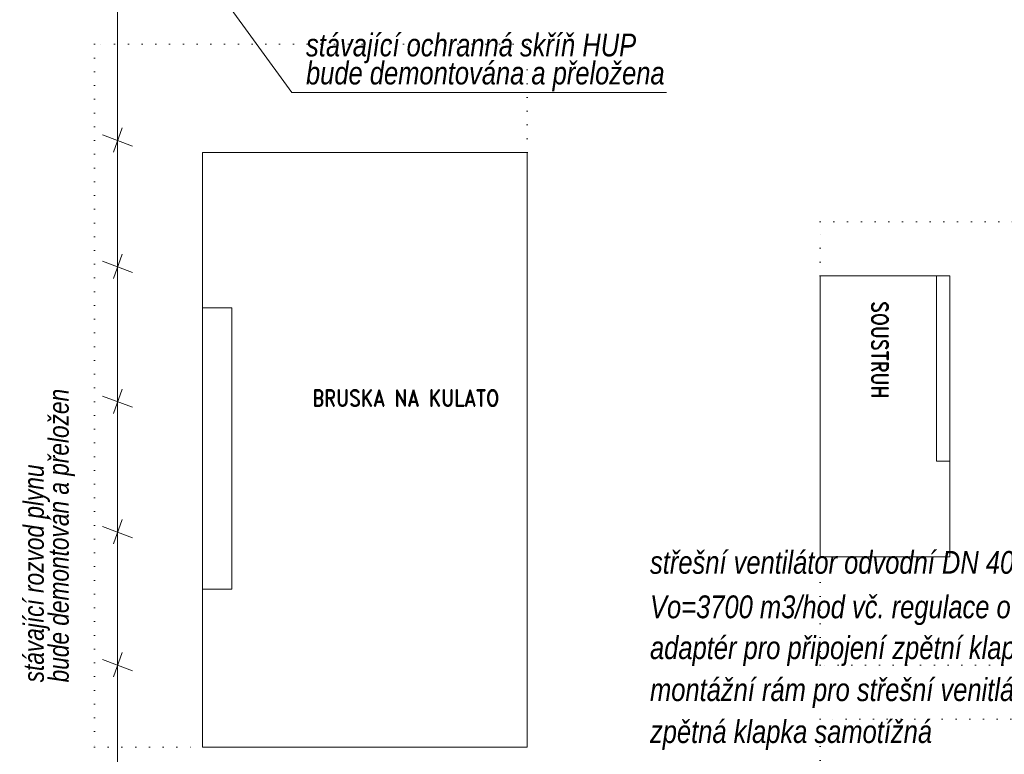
# Model space of a CAD drawing. Header units: millimetres. Extents: x 6491141 to 6692158, y 1846388 to 1929513.
# Tile 12 of 245: x 6521189 to 6530293, y 1907787 to 1914580. Entities that reach past the tile are written whole.
import ezdxf
from ezdxf.lldxf.tags import DXFTag

# ---------------------------------------------------------------- set-up
doc = ezdxf.new("R2010")
doc.units = ezdxf.units.MM
doc.linetypes.add('TEČKOVANÁ', pattern=[6.35, 0, -6.35])
doc.layers.add('OST_PlynNtl', color=30, linetype='633B', lineweight=13)
doc.layers.add('plyn_popis', color=7, linetype='Continuous', lineweight=18)
doc.layers.add('VZT_POPIS', color=7, linetype='Continuous')
doc.styles.add('INDRA', font='ariali.ttf')
doc.styles.add('ROMAND', font='romand.shx', dxfattribs={"width": 0.85})
doc.styles.get("Standard").update_dxf_attribs({"font": 'romans.shx'})
doc.linetypes.add('633B', pattern='A,5,-2,5,-5.5,[155,stn.shx,S=0.1,R=0,X=0,Y=0],-5.5,5,-2', length=30)
tags = doc.linetypes.add('PLYN', pattern='A,12.7,-5.08,["GAS",Standard,S=2.54,R=0,X=-2.54,Y=-1.27],-6.35', length=24.13).pattern_tags.tags
tags[6] = DXFTag(74, 10)

msp = doc.modelspace()

# ---------------------------------------------------------------- linework, layer by layer
at = {"color": 8, "linetype": 'TEČKOVANÁ', "lineweight": 13, "ltscale": 20}
for p, q in [((6525879.9, 1914352.5), (6521879.9, 1914352.5)), ((6521879.9, 1914352.5), (6521879.9, 1907852.5)), ((6525879.9, 1913352.5), (6525879.9, 1914352.5)), ((6528589.9, 1912712.5), (6530789.9, 1912712.5)), ((6528589.9, 1912212.5), (6528589.9, 1912712.5)), ((6528589.9, 1908612.5), (6528589.9, 1909612.5)), ((6530789.9, 1908612.5), (6528589.9, 1908612.5)), ((6530989.9, 1908112.5), (6528589.9, 1908112.5)), ((6528589.9, 1908112.5), (6528589.9, 1907112.5)), ((6521879.9, 1907852.5), (6522879.9, 1907852.5))]:
    msp.add_line(p, q, dxfattribs=at)
at = {"color": 8, "linetype": 'Continuous', "lineweight": 15}
for p, q in [((6522879.9, 1913352.5), (6525879.9, 1913352.5)), ((6522879.9, 1911914.9), (6522879.9, 1913352.5)), ((6525879.9, 1913352.5), (6525879.9, 1907852.5)), ((6528589.9, 1912212.5), (6528589.9, 1909612.5)), ((6529666.1, 1912212.5), (6528589.9, 1912212.5)), ((6529666.1, 1912212.5), (6529666.1, 1910498.3)), ((6522879.9, 1911914.9), (6523149.4, 1911914.9)), ((6522879.9, 1911914.9), (6522879.9, 1909314.5)), ((6523149.4, 1911914.9), (6523149.4, 1909314.5)), ((6529666.1, 1910498.3), (6529789.9, 1910498.3)), ((6529789.9, 1909612.5), (6529789.9, 1910498.3)), ((6528589.9, 1909612.5), (6529789.9, 1909612.5)), ((6522879.9, 1907852.5), (6522879.9, 1909314.5)), ((6523149.4, 1909314.5), (6522879.9, 1909314.5)), ((6525879.9, 1907852.5), (6522879.9, 1907852.5))]:
    msp.add_line(p, q, dxfattribs=at)
msp.add_lwpolyline([(6529666.1, 1912212.5), (6529789.9, 1912212.5), (6529789.9, 1910498.3)], dxfattribs=at)
at = {"layer": 'OST_PlynNtl', "linetype": 'PLYN', "ltscale": 50}
msp.add_line((6522094, 1916011.7), (6522094, 1901402.3), dxfattribs=at)
at = {"layer": 'plyn_popis', "ltscale": 400}
for p, q in [((6522179.9, 1916011.7), (6523705.6, 1913905.5)), ((6523705.6, 1913905.5), (6527169.3, 1913905.5)), ((6522055, 1913354), (6522137.3, 1913579.1)), ((6521955.4, 1913514.2), (6522232.6, 1913410.3)), ((6521955.4, 1912346.1), (6522232.6, 1912242.2)), ((6522055, 1912186), (6522137.3, 1912411.1)), ((6522055, 1910940.1), (6522137.3, 1911165.2)), ((6521955.4, 1911100.2), (6522232.6, 1910996.3)), ((6521955.4, 1909892.5), (6522232.6, 1909788.6)), ((6522055, 1909732.3), (6522137.3, 1909957.4)), ((6522055, 1908503.4), (6522137.3, 1908728.5)), ((6521955.4, 1908663.6), (6522232.6, 1908559.7))]:
    msp.add_line(p, q, dxfattribs=at)

# ---------------------------------------------------------------- texts
at = {"color": 8, "linetype": 'Continuous', "lineweight": 15, "insert": (6529067.9, 1911978.1), "char_height": 150, "width": 578.286, "attachment_point": 7, "rotation": 270, "style": 'ROMAND'}
msp.add_mtext('{\\C0;SOUSTRUH}', dxfattribs=at)
at = {"color": 8, "insert": (6525622.1, 1911006.6), "char_height": 150, "width": 2957.17, "attachment_point": 9, "style": 'ROMAND'}
msp.add_mtext('{\\C0;BRUSKA NA KULATO}', dxfattribs=at)
at = {"layer": 'plyn_popis', "ltscale": 400, "style": 'INDRA', "width": 0.8}
for s, height, rotation, p in [('stávající ochranná skříň HUP', 210.935, 0.00002, (6523836.3, 1914240.8)), ('bude demontována a přeložena', 210.935, 0.00002, (6523836.3, 1913981.6)), ('bude demontován a přeložen', 187.496, 90.00002, (6521642.2, 1908452.5)), ('stávající rozvod plynu', 187.496, 90.00002, (6521411.9, 1908452.5))]:
    msp.add_text(s, height=height, rotation=rotation, dxfattribs=at).set_placement(p)
at = {"layer": 'VZT_POPIS', "ltscale": 400, "style": 'INDRA', "width": 0.8}
for s, p in [('střešní ventilátor odvodní DN 400', (6527016.9, 1909456.9)), ('Vo=3700 m3/hod vč. regulace otáček', (6527016.9, 1909045.5)), ('adaptér pro připojení zpětní klapky ', (6527016.9, 1908667.7)), ('montážní rám pro střešní venitlátory', (6527016.9, 1908279.8)), ('zpětná klapka samotížná', (6527016.9, 1907892))]:
    msp.add_text(s, height=210.935, rotation=0.00002, dxfattribs=at).set_placement(p)

doc.saveas('drawing.dxf')
